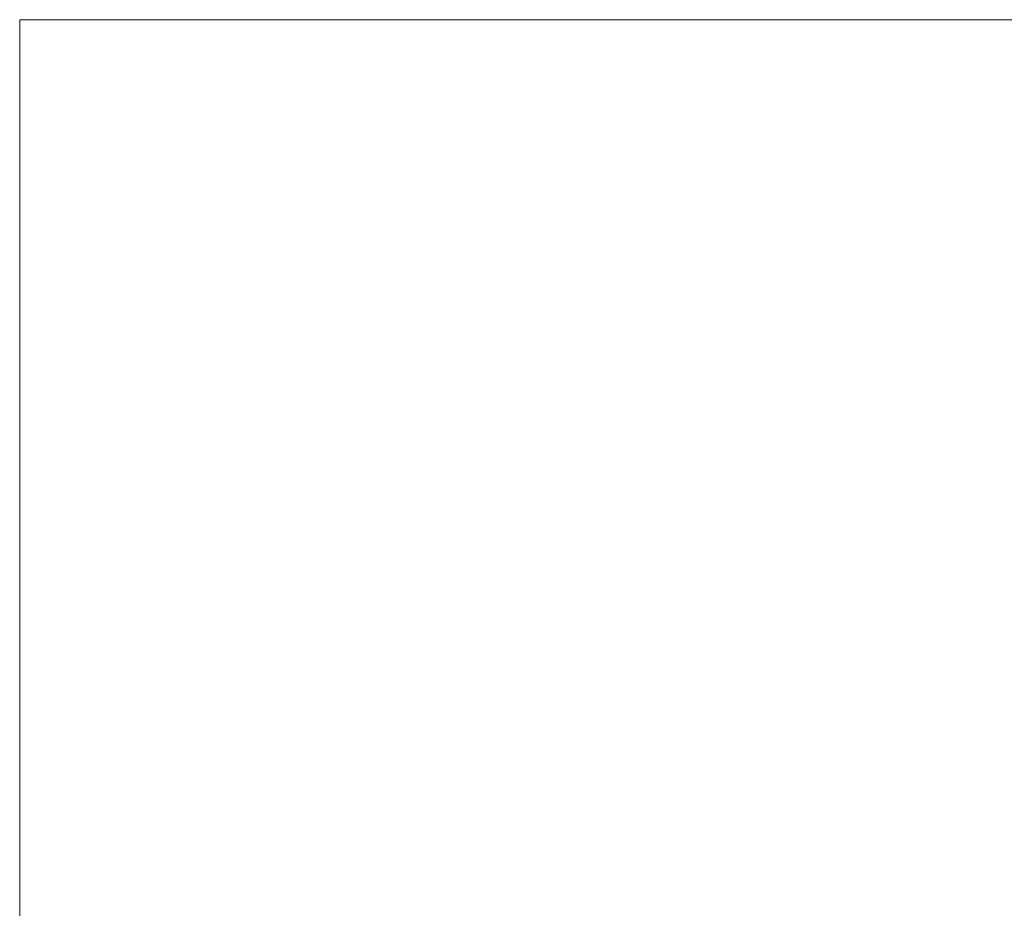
# Model space of a CAD drawing. Extents: x -335 to 1339, y 761 to 1310.
# Tile 6 of 17: x -335 to -240, y 1224 to 1310. Entities that reach past the tile are written whole.
import ezdxf
from ezdxf.enums import TextEntityAlignment as Align

# ---------------------------------------------------------------- set-up
doc = ezdxf.new("R2010")
doc.units = 0
doc.header["$MEASUREMENT"] = 0
doc.layers.add('B_ANNO_NOPLOT', color=47, linetype='Continuous', lineweight=18, plot=False)
doc.layers.add('B_ANNO_TEXT', color=7, linetype='Continuous', lineweight=18)
doc.styles.add('Annotative', font='calibri.ttf', dxfattribs={"height": 0.0625})
doc.styles.get("Standard").update_dxf_attribs({"font": 'calibri.ttf'})

# ---------------------------------------------------------------- blocks, each defined once
blk = doc.blocks.new('INS_SS32_BASE')
at = {"layer": 'B_ANNO_NOPLOT', "flags": 128}
blk.add_lwpolyline([(0, 0), (0, 252.002), (323.93, 252.002), (323.93, 238.857), (378.003, 238.857), (378.003, 40.5), (316.573, 40.5), (316.573, 0), (0, 0)], dxfattribs=at)
at = {"layer": 'B_ANNO_TEXT', "lineweight": 30}
for tag, p in [('SUB1', (311.281, 226.103)), ('SUB2', (319.281, 226.103))]:
    blk.add_attdef(tag, text='', height=1.5, dxfattribs=at).set_placement(p, align=Align.MIDDLE_CENTER)
at = {"layer": 'B_ANNO_TEXT', "style": 'Annotative'}
for tag, p in [('CORNER1', (97.357, 101.834)), ('CORNER2', (98.569, 3.306))]:
    blk.add_attdef(tag, text='', height=1.5, dxfattribs=at).set_placement(p, align=Align.BOTTOM_RIGHT)

msp = doc.modelspace()

# ---------------------------------------------------------------- block references
msp.add_blockref('INS_SS32_BASE', (-335.059, 1058.301))

doc.saveas('drawing.dxf')
